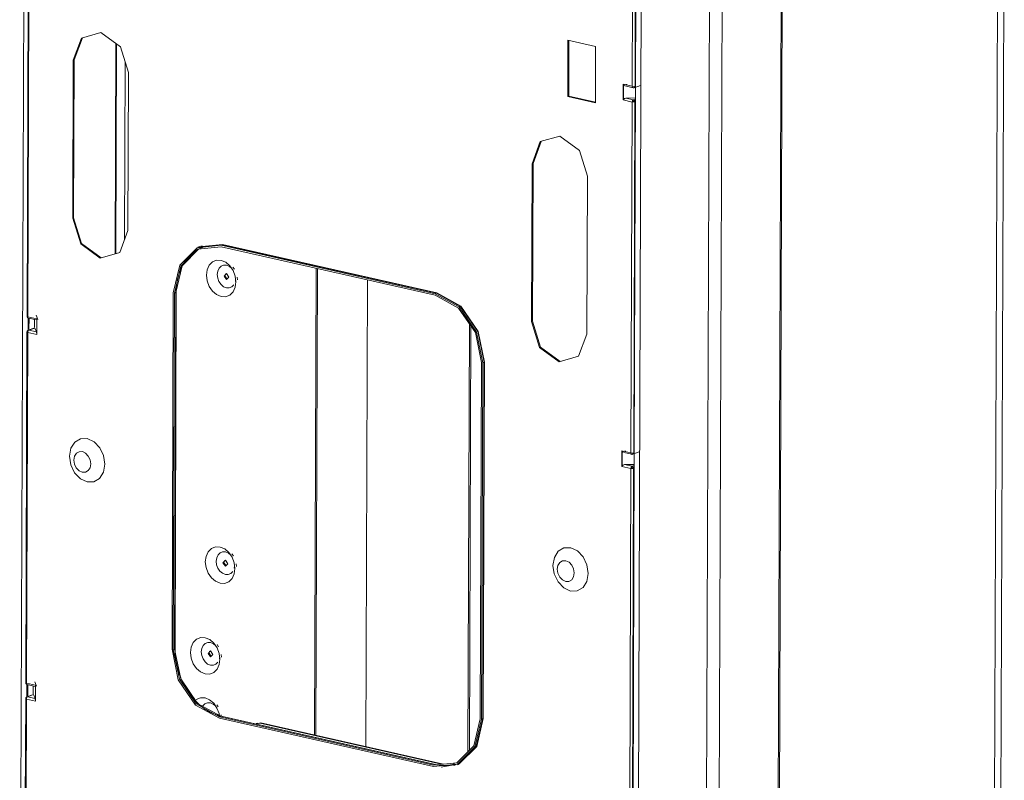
# Model space of a CAD drawing. Header units: millimetres. Extents: x 37142 to 69399, y 2700 to 29257.
# Tile 8 of 85: x 38890 to 39393, y 5698 to 6087. Entities that reach past the tile are written whole.
import ezdxf

# ---------------------------------------------------------------- set-up
doc = ezdxf.new("R2010")
doc.units = ezdxf.units.MM
doc.layers.add('G-XREF-____-OTLN', color=8, linetype='Continuous', lineweight=9)
doc.layers.add('M-EQPM-____-OTLN', color=50, linetype='Continuous', lineweight=20)

# ---------------------------------------------------------------- blocks, each defined once
blk = doc.blocks.new('City Class FR - City Class F_iam-1558930-3D Отопление Left')
at = {"layer": 'G-XREF-____-OTLN'}
for p, q in [((38890.07, 5503.69), (38892.45, 6174.04)), ((39390.35, 5499), (39392.73, 6169.35)), ((39389.49, 6166.75), (39387.11, 5496.4)), ((39278.89, 6129.11), (39276.5, 5457.22)), ((39279.51, 6128.2), (39277.13, 5457.85)), ((38894.46, 6114.49), (38893.83, 5935.39)), ((38894.84, 6114.27), (38894.2, 5935.17)), ((39239.85, 5444.78), (39242.23, 6115.13)), ((39246.34, 5451.13), (39248.71, 6117.26)), ((39204.51, 6052.94), (39204.69, 6102.79)), ((39207.44, 6102.93), (39205.05, 5432.59)), ((39202.8, 6052.82), (39202.97, 6101.58)), ((39204.38, 6101.62), (39204.2, 6052.86)), ((38922.06, 6077.58), (38917.91, 6066.32)), ((38938.84, 5967.21), (38939.22, 6074.62)), ((38939.5, 6074.41), (38939.12, 5967.29)), ((39169.84, 6047.58), (39169.95, 6076.38)), ((39169.95, 6076.38), (39184.05, 6073.19)), ((39170.44, 6076.26), (39170.34, 6047.75)), ((39184.05, 6073.19), (39183.95, 6044.4)), ((38917.12, 5985.52), (38917.41, 6066.14)), ((38917.41, 6066.14), (38917.91, 6066.32)), ((38917.91, 6066.32), (38917.62, 5985.69)), ((38943.94, 6065.18), (38943.61, 5974.51)), ((38945.62, 6059.78), (38945.33, 5979.15)), ((39198.11, 6045.81), (39198.13, 6053.87)), ((39198.13, 6053.87), (39202.8, 6052.82)), ((39198.25, 6046.12), (39198.28, 6053.54)), ((39198.28, 6053.54), (39198.79, 6053.09)), ((39198.81, 6053.73), (39198.45, 6053.56)), ((39199.1, 6052.99), (39203.2, 6052.06)), ((39200.24, 6053.71), (39199.51, 6053.69)), ((39203.42, 6052.08), (39204.51, 6052.46)), ((39203.75, 6052.09), (39207.04, 6053.25)), ((39203.85, 5865.78), (39204.51, 6052.78)), ((39169.84, 6047.58), (39170.34, 6047.75)), ((39183.95, 6044.4), (39169.84, 6047.58)), ((39170.34, 6047.75), (39183.95, 6044.68)), ((39202.77, 6044.76), (39198.11, 6045.81)), ((39204.49, 6046.94), (39199.58, 6046.8)), ((39203.39, 6045.94), (39199.58, 6046.8)), ((39202.13, 5865.65), (39202.77, 6044.76)), ((39204.49, 6046.32), (39203.39, 6045.94)), ((39203.39, 6045.17), (39203.99, 6045.38)), ((39204.17, 6044.8), (39203.54, 5865.69)), ((39156.33, 6024.69), (39152.18, 6013.43)), ((39151.4, 5932.63), (39151.69, 6013.26)), ((39151.69, 6013.26), (39152.18, 6013.43)), ((39152.18, 6013.43), (39151.9, 5932.8)), ((39179.89, 6006.89), (39179.61, 5926.26)), ((38917.62, 5985.69), (38917.12, 5985.52)), ((38992.88, 5971.6), (38993.56, 5971.84)), ((38993.56, 5971.84), (39102.94, 5947.15)), ((39103.07, 5947.38), (38993.69, 5972.08)), ((38981.37, 5970.71), (38981.95, 5971)), ((38983.2, 5971.34), (38982.52, 5971.1)), ((38992.88, 5971.6), (39102.26, 5946.91)), ((38992.88, 5970.83), (39102.26, 5946.14)), ((38994.87, 5956.1), (38995.19, 5957.04)), ((38999.68, 5959.35), (38998.96, 5960.39)), ((39041.38, 5959.88), (39040.53, 5721.55)), ((39042.12, 5959.72), (39041.28, 5721.81)), ((38994.87, 5956.1), (38995.99, 5954.33)), ((39000.3, 5953.97), (39000.17, 5953.16)), ((39001.2, 5954.01), (39001.1, 5955.28)), ((39066.7, 5715.64), (39067.55, 5953.98)), ((38967.84, 5765.34), (38968.48, 5947.33)), ((38968.46, 5765.2), (38969.11, 5947.19)), ((38969.11, 5947.19), (38969.79, 5947.43)), ((38969.79, 5947.43), (38969.15, 5765.44)), ((38969.36, 5765.62), (38970.01, 5947.6)), ((38969.79, 5947.43), (38970, 5947.63)), ((39102.36, 5946.94), (39102.94, 5947.15)), ((38894.2, 5935.17), (38898.87, 5934.12)), ((38894.2, 5935.17), (38894.23, 5934.59)), ((38894.32, 5927.85), (38894.35, 5934.57)), ((38894.4, 5934.47), (38894.5, 5934.44)), ((38894.5, 5934.44), (38898.7, 5933.49)), ((38894.84, 5934.49), (38894.82, 5928.74)), ((38897.66, 5929.74), (38897.68, 5933.76)), ((38899.37, 5933.72), (38898.47, 5935.91)), ((38898.73, 5933.51), (38898.79, 5933.83)), ((38898.79, 5933.83), (38898.77, 5926.41)), ((38898.87, 5934.12), (38898.84, 5926.05)), ((39151.4, 5932.63), (39151.9, 5932.8)), ((38893.8, 5927.33), (38893.16, 5748.22)), ((38894.18, 5927.11), (38893.54, 5748)), ((38894.01, 5927.5), (38893.8, 5927.34)), ((38894.01, 5927.5), (38894.24, 5928.13)), ((38898.84, 5926.05), (38894.18, 5927.11)), ((38897.77, 5929.43), (38894.47, 5928.27)), ((38894.8, 5928.28), (38897.82, 5929.34)), ((38898.61, 5927.42), (38894.8, 5928.28)), ((38898.61, 5927.42), (38897.82, 5929.34)), ((39118.92, 5713.03), (39119.69, 5931.4)), ((39120.43, 5930.32), (39119.66, 5713.77)), ((39125.17, 5729.83), (39125.82, 5911.81)), ((39126.45, 5911.67), (39125.8, 5729.68)), ((39126.45, 5911.67), (39127.13, 5911.91)), ((39127.13, 5911.91), (39126.48, 5729.92)), ((39126.76, 5729.93), (39127.41, 5911.92)), ((39197.44, 5858.64), (39197.47, 5866.71)), ((39197.47, 5866.71), (39202.13, 5865.65)), ((39197.59, 5858.95), (39197.62, 5866.37)), ((39197.62, 5866.37), (39198.13, 5865.92)), ((39198.14, 5866.57), (39197.78, 5866.39)), ((39199.58, 5866.54), (39198.85, 5866.52)), ((39203.09, 5864.93), (39206.38, 5866.08)), ((39198.44, 5865.82), (39202.53, 5864.9)), ((39202.75, 5864.91), (39203.85, 5865.3)), ((39203.18, 5678.61), (39203.85, 5865.61)), ((39202.1, 5857.59), (39197.44, 5858.64)), ((39203.83, 5859.77), (39198.91, 5859.63)), ((39202.73, 5858.77), (39198.91, 5859.63)), ((39201.47, 5678.49), (39202.1, 5857.59)), ((39203.82, 5859.15), (39202.73, 5858.77)), ((39202.73, 5858), (39203.33, 5858.21)), ((39203.51, 5857.63), (39202.87, 5678.53)), ((38999.16, 5812.97), (38998.44, 5814.02)), ((38994.35, 5809.73), (38994.67, 5810.66)), ((38994.35, 5809.73), (38995.47, 5807.95)), ((38999.78, 5807.6), (38999.65, 5806.79)), ((39000.68, 5807.64), (39000.58, 5808.9)), ((38969.15, 5765.44), (38969.36, 5765.65)), ((38991.54, 5766.66), (38990.83, 5767.71)), ((38969.15, 5765.44), (38968.46, 5765.2)), ((38986.74, 5763.41), (38987.05, 5764.35)), ((38987.78, 5761.66), (38986.74, 5763.41)), ((38992.04, 5760.47), (38992.17, 5761.28)), ((38993.06, 5761.33), (38992.97, 5762.59)), ((38893.54, 5748), (38898.2, 5746.95)), ((38893.54, 5748), (38893.57, 5747.42)), ((38893.66, 5740.68), (38893.68, 5747.4)), ((38893.73, 5747.3), (38893.83, 5747.27)), ((38893.83, 5747.27), (38898.04, 5746.32)), ((38894.18, 5747.32), (38894.16, 5741.58)), ((38897, 5742.57), (38897.01, 5746.6)), ((38898.71, 5746.56), (38897.81, 5748.74)), ((38898.07, 5746.35), (38898.13, 5746.66)), ((38898.13, 5746.66), (38898.1, 5739.25)), ((38898.2, 5746.95), (38898.17, 5738.89)), ((38893.35, 5740.33), (38893.36, 5740.51)), ((38897.1, 5742.26), (38893.8, 5741.1)), ((38894.13, 5741.12), (38897.16, 5742.18)), ((38897.95, 5740.26), (38894.13, 5741.12)), ((38897.95, 5740.26), (38897.16, 5742.18)), ((38893.13, 5740.16), (38892.5, 5561.06)), ((38893.51, 5739.94), (38892.87, 5560.83)), ((38893.35, 5740.33), (38893.13, 5740.17)), ((38893.35, 5740.33), (38893.4, 5740.35)), ((38898.17, 5738.89), (38893.51, 5739.94)), ((38991.44, 5735.95), (38990.72, 5736.99)), ((38992.71, 5731.11), (38992.02, 5730.87)), ((38992.02, 5730.87), (39101.41, 5706.18)), ((38993.15, 5730.99), (38992.71, 5731.11)), ((38992.71, 5731.11), (39102.09, 5706.42)), ((38992.92, 5731.07), (38992.86, 5731.88)), ((39102.31, 5706.44), (38992.92, 5731.13)), ((39101.4, 5705.41), (38992.02, 5730.11)), ((39010.42, 5727.17), (39013.26, 5727.71)), ((39011.26, 5727.61), (39010.76, 5727.44)), ((39010.76, 5727.44), (39012.77, 5727.53)), ((39012.77, 5727.53), (39013.26, 5727.71)), ((39012.77, 5727.53), (39105.49, 5706.6)), ((39013.26, 5727.71), (39106.37, 5706.69)), ((39125.8, 5729.68), (39126.48, 5729.92)), ((39102.09, 5706.42), (39101.41, 5706.18)), ((39102.09, 5706.42), (39102.53, 5706.29)), ((39102.09, 5706.42), (39105.32, 5705.96)), ((39113.57, 5706.59), (39105.31, 5705.19)), ((39111.76, 5705.91), (39112.45, 5706.15))]:
    blk.add_line(p, q, dxfattribs=at)
for points in [[(38917.41, 6066.14, 0), (38921.58, 6077.43, 0), (38931.57, 6080.24, 0), (38941.53, 6072.92, 0), (38945.62, 6059.78, 0)], [(39198.28, 6053.54, 0), (39198.2, 6053.7, 0), (39198.13, 6053.87, 0)], [(39204.2, 6052.86, 0), (39203.53, 6052.58, 0), (39202.8, 6052.82, 0)], [(39203.42, 6052.08, 0), (39202.98, 6052.21, 0), (39202.8, 6052.82, 0)], [(39203.24, 6052.05, 0), (39203.27, 6052.05, 0), (39203.3, 6052.05, 0), (39203.34, 6052.04, 0), (39203.37, 6052.04, 0), (39203.4, 6052.04, 0), (39203.43, 6052.04, 0), (39203.46, 6052.04, 0), (39203.49, 6052.04, 0), (39203.52, 6052.04, 0), (39203.56, 6052.05, 0), (39203.59, 6052.05, 0), (39203.62, 6052.06, 0), (39203.65, 6052.07, 0), (39203.69, 6052.07, 0), (39203.7, 6052.08, 0)], [(39204.2, 6052.86, 0), (39203.97, 6052.23, 0), (39203.42, 6052.08, 0)], [(39198.11, 6045.81, 0), (39198.17, 6045.96, 0), (39198.25, 6046.12, 0)], [(39199.58, 6046.8, 0), (39198.77, 6046.6, 0), (39198.25, 6046.12, 0)], [(39202.77, 6044.76, 0), (39202.95, 6045.5, 0), (39203.39, 6045.94, 0)], [(39202.77, 6044.76, 0), (39203.5, 6044.89, 0), (39204.17, 6044.8, 0)], [(39203.39, 6045.17, 0), (39203.33, 6045.07, 0), (39203.27, 6044.93, 0)], [(39203.39, 6045.94, 0), (39203.95, 6045.53, 0), (39204.17, 6044.8, 0)], [(39203.55, 6044.94, 0), (39203.5, 6045.09, 0), (39203.39, 6045.17, 0)], [(39151.69, 6013.26, 0), (39155.86, 6024.54, 0), (39165.85, 6027.35, 0), (39175.81, 6020.04, 0), (39179.89, 6006.89, 0)], [(38945.33, 5979.15, 0), (38941.16, 5967.87, 0), (38931.17, 5965.06, 0), (38921.21, 5972.37, 0), (38917.12, 5985.52, 0)], [(38917.62, 5985.69, 0), (38921.71, 5972.54, 0), (38931.66, 5965.23, 0)], [(38993.69, 5972.08, 0), (38981.45, 5970.82, 0), (38981.09, 5970.64, 0)], [(38981.32, 5970.56, 0), (38981.4, 5970.6, 0), (38993.56, 5971.84, 0)], [(38993.56, 5971.84, 0), (38993.65, 5971.93, 0), (38993.69, 5972.08, 0)], [(38968.48, 5947.33, 0), (38971.79, 5961.47, 0), (38980.72, 5970.36, 0), (38992.88, 5971.6, 0)], [(38969.11, 5947.19, 0), (38972.33, 5960.96, 0), (38981.03, 5969.62, 0), (38992.88, 5970.83, 0)], [(38981.53, 5969.77, 0), (38973.02, 5961.2, 0), (38969.79, 5947.43, 0)], [(38970.01, 5947.6, 0), (38970.03, 5948.76, 0), (38970.1, 5949.91, 0), (38970.19, 5951.05, 0), (38970.33, 5952.17, 0), (38970.5, 5953.27, 0), (38970.72, 5954.36, 0), (38970.96, 5955.42, 0), (38971.25, 5956.46, 0), (38971.56, 5957.48, 0), (38971.92, 5958.48, 0), (38972.31, 5959.44, 0), (38972.73, 5960.38, 0), (38973.18, 5961.29, 0), (38973.67, 5962.16, 0), (38974.18, 5963.01, 0), (38974.73, 5963.82, 0), (38975.3, 5964.59, 0), (38975.91, 5965.33, 0), (38976.54, 5966.03, 0), (38977.19, 5966.69, 0), (38977.88, 5967.31, 0), (38978.58, 5967.9, 0), (38979.31, 5968.44, 0), (38980.06, 5968.94, 0), (38980.83, 5969.39, 0), (38981.62, 5969.81, 0), (38982.42, 5970.18, 0), (38983.25, 5970.51, 0), (38983.47, 5970.58, 0)], [(39000.44, 5952.98, 0), (39000.08, 5955.92, 0), (38999.02, 5958.73, 0), (38997.36, 5961.15, 0), (38995.26, 5962.94, 0), (38992.93, 5963.92, 0), (38990.6, 5963.99, 0), (38988.49, 5963.16, 0), (38986.82, 5961.49, 0), (38985.74, 5959.16, 0), (38985.36, 5956.39, 0)], [(38990.93, 5956.7, 0), (38991.17, 5958.43, 0), (38991.84, 5959.89, 0), (38992.89, 5960.93, 0), (38994.2, 5961.45, 0), (38995.65, 5961.4, 0), (38997.11, 5960.79, 0), (38998.32, 5959.78, 0)], [(38999.42, 5951.4, 0), (38998.38, 5950.36, 0), (38997.06, 5949.84, 0), (38995.61, 5949.88, 0), (38994.16, 5950.49, 0), (38992.85, 5951.61, 0), (38991.81, 5953.12, 0), (38991.15, 5954.88, 0), (38990.93, 5956.7, 0)], [(38996.88, 5955.36, 0), (38995.64, 5957.18, 0), (38994.38, 5955.93, 0)], [(39000.44, 5952.98, 0), (39000.06, 5950.21, 0), (38998.98, 5947.88, 0), (38997.3, 5946.21, 0), (38995.19, 5945.37, 0), (38992.86, 5945.45, 0), (38990.53, 5946.43, 0), (38988.44, 5948.22, 0), (38986.78, 5950.64, 0), (38985.72, 5953.45, 0), (38985.36, 5956.39, 0)], [(38994.38, 5955.93, 0), (38995.63, 5954.11, 0), (38996.88, 5955.36, 0)], [(39102.26, 5946.91, 0), (39114.39, 5940.18, 0), (39123.24, 5927.28, 0), (39126.45, 5911.67, 0)], [(39102.94, 5947.15, 0), (39103.03, 5947.23, 0), (39103.07, 5947.38, 0)], [(39102.94, 5947.15, 0), (39115.08, 5940.42, 0), (39123.93, 5927.52, 0), (39127.13, 5911.91, 0)], [(39127.41, 5911.92, 0), (39124.19, 5927.63, 0), (39115.28, 5940.61, 0), (39103.07, 5947.38, 0)], [(39125.82, 5911.81, 0), (39122.7, 5927.02, 0), (39114.08, 5939.58, 0), (39102.26, 5946.14, 0)], [(38893.83, 5935.39, 0), (38893.83, 5935.36, 0), (38894.2, 5935.17, 0)], [(38893.83, 5935.38, 0), (38893.83, 5935.33, 0), (38893.83, 5935.27, 0), (38893.84, 5935.22, 0), (38893.85, 5935.17, 0), (38893.86, 5935.11, 0), (38893.88, 5935.06, 0), (38893.9, 5935, 0), (38893.93, 5934.95, 0), (38893.95, 5934.9, 0), (38893.98, 5934.85, 0), (38894.02, 5934.8, 0), (38894.05, 5934.75, 0), (38894.09, 5934.71, 0), (38894.13, 5934.67, 0), (38894.17, 5934.63, 0), (38894.21, 5934.59, 0), (38894.26, 5934.56, 0), (38894.3, 5934.53, 0), (38894.35, 5934.51, 0), (38894.39, 5934.49, 0), (38894.41, 5934.48, 0)], [(38898.87, 5934.12, 0), (38898.82, 5933.97, 0), (38898.79, 5933.83, 0)], [(39179.61, 5926.26, 0), (39175.43, 5914.98, 0), (39165.44, 5912.17, 0), (39155.49, 5919.48, 0), (39151.4, 5932.63, 0)], [(39151.9, 5932.8, 0), (39155.98, 5919.65, 0), (39165.94, 5912.34, 0)], [(38894.51, 5928.28, 0), (38894.47, 5928.27, 0), (38894.43, 5928.25, 0), (38894.39, 5928.24, 0), (38894.35, 5928.22, 0), (38894.31, 5928.2, 0), (38894.27, 5928.17, 0), (38894.23, 5928.15, 0), (38894.2, 5928.12, 0), (38894.16, 5928.1, 0), (38894.13, 5928.07, 0), (38894.1, 5928.04, 0), (38894.07, 5928.01, 0), (38894.04, 5927.98, 0), (38894.01, 5927.95, 0), (38893.99, 5927.91, 0), (38893.96, 5927.88, 0), (38893.94, 5927.84, 0), (38893.92, 5927.81, 0), (38893.9, 5927.77, 0), (38893.88, 5927.73, 0), (38893.87, 5927.7, 0), (38893.85, 5927.66, 0), (38893.84, 5927.62, 0), (38893.83, 5927.58, 0), (38893.82, 5927.55, 0), (38893.81, 5927.51, 0), (38893.81, 5927.47, 0), (38893.8, 5927.43, 0), (38893.8, 5927.4, 0), (38893.8, 5927.36, 0), (38893.8, 5927.34, 0)], [(38893.8, 5927.34, 0), (38893.8, 5927.29, 0), (38894.18, 5927.11, 0)], [(38894.8, 5928.28, 0), (38894.21, 5927.88, 0), (38894.18, 5927.11, 0)], [(38898.77, 5926.41, 0), (38898.71, 5927.02, 0), (38898.61, 5927.42, 0)], [(38898.77, 5926.41, 0), (38898.79, 5926.23, 0), (38898.84, 5926.05, 0)], [(39127.13, 5911.91, 0), (39127.26, 5911.93, 0), (39127.41, 5911.92, 0)], [(38915.51, 5863.88, 0), (38916.22, 5867.96, 0), (38918.19, 5871.1, 0), (38921.12, 5872.83, 0), (38924.57, 5872.89, 0), (38928.01, 5871.27, 0), (38930.92, 5868.22, 0), (38932.86, 5864.2, 0), (38933.54, 5859.82, 0)], [(38926.35, 5860.01, 0), (38926.03, 5862.1, 0), (38925.1, 5864.02, 0), (38923.71, 5865.48, 0), (38922.06, 5866.26, 0), (38920.41, 5866.23, 0), (38919.01, 5865.4, 0), (38918.07, 5863.9, 0), (38917.73, 5861.95, 0)], [(39197.62, 5866.37, 0), (39197.54, 5866.53, 0), (39197.47, 5866.71, 0)], [(38915.51, 5863.88, 0), (38916.19, 5859.5, 0), (38918.13, 5855.48, 0), (38921.04, 5852.43, 0), (38924.48, 5850.81, 0), (38927.93, 5850.87, 0), (38930.86, 5852.6, 0), (38932.83, 5855.74, 0), (38933.54, 5859.82, 0)], [(38926.35, 5860.01, 0), (38926.01, 5858.06, 0), (38925.07, 5856.55, 0), (38923.67, 5855.73, 0), (38922.02, 5855.7, 0), (38920.37, 5856.47, 0), (38918.98, 5857.93, 0), (38918.05, 5859.86, 0), (38917.73, 5861.95, 0)], [(39202.13, 5865.65, 0), (39202.87, 5865.41, 0), (39203.54, 5865.69, 0)], [(39202.75, 5864.91, 0), (39202.31, 5865.04, 0), (39202.13, 5865.65, 0)], [(39202.58, 5864.89, 0), (39202.61, 5864.88, 0), (39202.64, 5864.88, 0), (39202.67, 5864.87, 0), (39202.7, 5864.87, 0), (39202.73, 5864.87, 0), (39202.76, 5864.87, 0), (39202.8, 5864.87, 0), (39202.83, 5864.87, 0), (39202.86, 5864.88, 0), (39202.89, 5864.88, 0), (39202.92, 5864.89, 0), (39202.96, 5864.89, 0), (39202.99, 5864.9, 0), (39203.02, 5864.91, 0), (39203.03, 5864.91, 0)], [(39203.54, 5865.69, 0), (39203.31, 5865.07, 0), (39202.75, 5864.91, 0)], [(39197.44, 5858.64, 0), (39197.51, 5858.8, 0), (39197.59, 5858.95, 0)], [(39198.91, 5859.63, 0), (39198.1, 5859.43, 0), (39197.59, 5858.95, 0)], [(39202.1, 5857.59, 0), (39202.29, 5858.33, 0), (39202.73, 5858.77, 0)], [(39202.1, 5857.59, 0), (39202.84, 5857.72, 0), (39203.51, 5857.63, 0)], [(39202.73, 5858, 0), (39202.67, 5857.91, 0), (39202.6, 5857.77, 0)], [(39202.73, 5858.77, 0), (39203.28, 5858.36, 0), (39203.51, 5857.63, 0)], [(39202.88, 5857.77, 0), (39202.84, 5857.92, 0), (39202.73, 5858, 0)], [(38999.92, 5806.61, 0), (38999.56, 5809.54, 0), (38998.5, 5812.36, 0), (38996.84, 5814.78, 0), (38994.74, 5816.57, 0), (38992.41, 5817.55, 0), (38990.08, 5817.62, 0), (38987.97, 5816.78, 0), (38986.3, 5815.12, 0), (38985.22, 5812.78, 0), (38984.84, 5810.01, 0)], [(39180.35, 5804.1, 0), (39179.68, 5808.48, 0), (39177.74, 5812.5, 0), (39174.83, 5815.55, 0), (39171.38, 5817.17, 0), (39167.93, 5817.11, 0), (39165, 5815.38, 0), (39163.03, 5812.24, 0), (39162.33, 5808.17, 0)], [(38990.41, 5810.33, 0), (38990.65, 5812.06, 0), (38991.32, 5813.51, 0), (38992.37, 5814.55, 0), (38993.68, 5815.07, 0), (38995.13, 5815.03, 0), (38996.59, 5814.42, 0), (38997.8, 5813.4, 0)], [(38996.36, 5808.99, 0), (38995.12, 5810.8, 0), (38993.86, 5809.55, 0)], [(38999.92, 5806.61, 0), (38999.54, 5803.84, 0), (38998.46, 5801.5, 0), (38996.78, 5799.84, 0), (38994.67, 5799, 0), (38992.34, 5799.07, 0), (38990.01, 5800.05, 0), (38987.92, 5801.84, 0), (38986.26, 5804.26, 0), (38985.2, 5807.08, 0), (38984.84, 5810.01, 0)], [(38998.9, 5805.02, 0), (38997.86, 5803.98, 0), (38996.54, 5803.46, 0), (38995.09, 5803.51, 0), (38993.64, 5804.12, 0), (38992.33, 5805.23, 0), (38991.29, 5806.74, 0), (38990.63, 5808.5, 0), (38990.41, 5810.33, 0)], [(38993.86, 5809.55, 0), (38995.11, 5807.73, 0), (38996.36, 5808.99, 0)], [(39180.35, 5804.1, 0), (39179.64, 5800.02, 0), (39177.68, 5796.88, 0), (39174.74, 5795.15, 0), (39171.29, 5795.09, 0), (39167.85, 5796.71, 0), (39164.94, 5799.76, 0), (39163, 5803.78, 0), (39162.33, 5808.17, 0)], [(39164.54, 5806.23, 0), (39164.88, 5808.18, 0), (39165.82, 5809.68, 0), (39167.22, 5810.51, 0), (39168.87, 5810.54, 0), (39170.52, 5809.77, 0), (39171.91, 5808.31, 0), (39172.84, 5806.39, 0), (39173.16, 5804.29, 0)], [(39164.54, 5806.23, 0), (39164.87, 5804.13, 0), (39165.8, 5802.21, 0), (39167.19, 5800.75, 0), (39168.84, 5799.98, 0), (39170.49, 5800.01, 0), (39171.89, 5800.84, 0), (39172.83, 5802.34, 0), (39173.16, 5804.29, 0)], [(38992.3, 5760.3, 0), (38991.95, 5763.23, 0), (38990.88, 5766.05, 0), (38989.22, 5768.47, 0), (38987.13, 5770.26, 0), (38984.8, 5771.23, 0), (38982.47, 5771.31, 0), (38980.36, 5770.47, 0), (38978.68, 5768.81, 0), (38977.6, 5766.47, 0), (38977.22, 5763.7, 0)], [(38992.92, 5731.13, 0), (38991.99, 5731.36, 0), (38991.06, 5731.64, 0), (38990.13, 5731.97, 0), (38989.2, 5732.34, 0), (38988.28, 5732.75, 0), (38987.36, 5733.21, 0), (38986.45, 5733.71, 0), (38985.55, 5734.26, 0), (38984.67, 5734.84, 0), (38983.79, 5735.47, 0), (38982.93, 5736.14, 0), (38982.08, 5736.84, 0), (38981.25, 5737.59, 0), (38980.44, 5738.37, 0), (38979.65, 5739.18, 0), (38978.88, 5740.04, 0), (38978.13, 5740.92, 0), (38977.41, 5741.83, 0), (38976.71, 5742.78, 0), (38976.03, 5743.75, 0), (38975.38, 5744.75, 0), (38974.77, 5745.78, 0), (38974.18, 5746.83, 0), (38973.62, 5747.9, 0), (38973.09, 5748.99, 0), (38972.59, 5750.09, 0), (38972.13, 5751.22, 0), (38971.7, 5752.36, 0), (38971.31, 5753.51, 0), (38970.95, 5754.67, 0), (38970.62, 5755.85, 0), (38970.34, 5757.02, 0), (38970.08, 5758.21, 0), (38969.87, 5759.39, 0), (38969.69, 5760.58, 0), (38969.55, 5761.77, 0), (38969.45, 5762.95, 0), (38969.39, 5764.13, 0), (38969.37, 5765.3, 0), (38969.36, 5765.62, 0)], [(38982.8, 5764.02, 0), (38983.03, 5765.75, 0), (38983.71, 5767.2, 0), (38984.75, 5768.24, 0), (38986.07, 5768.76, 0), (38987.52, 5768.72, 0), (38988.97, 5768.11, 0), (38990.19, 5767.09, 0)], [(38992.02, 5730.11, 0), (38979.89, 5736.83, 0), (38971.04, 5749.73, 0), (38967.84, 5765.34, 0)], [(38992.02, 5730.87, 0), (38980.21, 5737.43, 0), (38971.58, 5749.99, 0), (38968.46, 5765.2, 0)], [(38969.15, 5765.44, 0), (38972.27, 5750.23, 0), (38980.89, 5737.67, 0), (38992.71, 5731.11, 0)], [(38992.3, 5760.3, 0), (38991.92, 5757.52, 0), (38990.84, 5755.19, 0), (38989.17, 5753.53, 0), (38987.06, 5752.69, 0), (38984.73, 5752.76, 0), (38982.4, 5753.74, 0), (38980.3, 5755.53, 0), (38978.64, 5757.95, 0), (38977.58, 5760.77, 0), (38977.22, 5763.7, 0)], [(38982.8, 5764.02, 0), (38983.02, 5762.19, 0), (38983.68, 5760.43, 0), (38984.72, 5758.92, 0), (38986.02, 5757.81, 0), (38987.47, 5757.2, 0), (38988.93, 5757.15, 0), (38990.24, 5757.67, 0), (38991.29, 5758.71, 0)], [(38988.75, 5762.67, 0), (38987.5, 5764.49, 0), (38986.24, 5763.24, 0)], [(38986.24, 5763.24, 0), (38987.49, 5761.42, 0), (38988.75, 5762.67, 0)], [(38893.16, 5748.22, 0), (38893.17, 5748.19, 0), (38893.54, 5748, 0)], [(38893.16, 5748.21, 0), (38893.16, 5748.16, 0), (38893.17, 5748.11, 0), (38893.17, 5748.05, 0), (38893.18, 5748, 0), (38893.2, 5747.94, 0), (38893.22, 5747.89, 0), (38893.24, 5747.84, 0), (38893.26, 5747.78, 0), (38893.29, 5747.73, 0), (38893.32, 5747.68, 0), (38893.35, 5747.63, 0), (38893.39, 5747.59, 0), (38893.42, 5747.54, 0), (38893.46, 5747.5, 0), (38893.51, 5747.46, 0), (38893.55, 5747.43, 0), (38893.59, 5747.4, 0), (38893.64, 5747.37, 0), (38893.68, 5747.34, 0), (38893.73, 5747.32, 0), (38893.74, 5747.31, 0)], [(38898.2, 5746.95, 0), (38898.15, 5746.8, 0), (38898.13, 5746.66, 0)], [(38893.84, 5741.11, 0), (38893.8, 5741.1, 0), (38893.76, 5741.09, 0), (38893.72, 5741.07, 0), (38893.68, 5741.05, 0), (38893.64, 5741.03, 0), (38893.6, 5741.01, 0), (38893.57, 5740.98, 0), (38893.53, 5740.96, 0), (38893.5, 5740.93, 0), (38893.47, 5740.9, 0), (38893.43, 5740.87, 0), (38893.4, 5740.84, 0), (38893.38, 5740.81, 0), (38893.35, 5740.78, 0), (38893.32, 5740.74, 0), (38893.3, 5740.71, 0), (38893.28, 5740.68, 0), (38893.26, 5740.64, 0), (38893.24, 5740.6, 0), (38893.22, 5740.57, 0), (38893.2, 5740.53, 0), (38893.19, 5740.49, 0), (38893.18, 5740.46, 0), (38893.17, 5740.42, 0), (38893.16, 5740.38, 0), (38893.15, 5740.34, 0), (38893.14, 5740.3, 0), (38893.14, 5740.27, 0), (38893.13, 5740.23, 0), (38893.13, 5740.19, 0), (38893.13, 5740.17, 0)], [(38894.13, 5741.12, 0), (38893.54, 5740.72, 0), (38893.51, 5739.94, 0)], [(38992.06, 5731.42, 0), (38991.84, 5732.51, 0), (38990.78, 5735.33, 0), (38989.11, 5737.75, 0), (38987.02, 5739.54, 0), (38984.69, 5740.52, 0), (38982.36, 5740.59, 0), (38980.25, 5739.76, 0)], [(38893.13, 5740.17, 0), (38893.14, 5740.13, 0), (38893.51, 5739.94, 0)], [(38898.1, 5739.25, 0), (38898.04, 5739.85, 0), (38897.95, 5740.26, 0)], [(38898.1, 5739.25, 0), (38898.12, 5739.06, 0), (38898.17, 5738.89, 0)], [(38983.6, 5736.49, 0), (38984.64, 5737.53, 0), (38985.96, 5738.05, 0), (38987.41, 5738, 0), (38988.86, 5737.39, 0), (38990.08, 5736.38, 0)], [(39125.8, 5729.68, 0), (39122.49, 5715.54, 0), (39113.56, 5706.66, 0), (39101.4, 5705.41, 0)], [(39101.41, 5706.18, 0), (39113.25, 5707.39, 0), (39121.95, 5716.05, 0), (39125.17, 5729.83, 0)], [(39113.64, 5706.39, 0), (39114.45, 5706.76, 0), (39123.43, 5715.7, 0), (39126.76, 5729.93, 0)], [(39126.48, 5729.92, 0), (39123.18, 5715.78, 0), (39114.25, 5706.9, 0)], [(39126.48, 5729.92, 0), (39126.62, 5729.94, 0), (39126.76, 5729.93, 0)], [(39112.18, 5706.91, 0), (39111.34, 5706.64, 0), (39110.48, 5706.41, 0), (39109.61, 5706.23, 0), (39108.73, 5706.09, 0), (39107.83, 5706, 0), (39106.93, 5705.96, 0), (39106.01, 5705.96, 0), (39105.1, 5706.01, 0), (39104.17, 5706.11, 0), (39103.24, 5706.25, 0), (39102.31, 5706.44, 0), (39102.31, 5706.44, 0)]]:
    blk.add_polyline3d(points, dxfattribs=at)
blk = doc.blocks.new('City Class FR - City Class 25 FR-1559149-3D Отопление Left')
blk.add_blockref('City Class FR - City Class F_iam-1558930-3D Отопление Left', (0, 0))

msp = doc.modelspace()

# ---------------------------------------------------------------- block references
at = {"layer": 'M-EQPM-____-OTLN'}
msp.add_blockref('City Class FR - City Class 25 FR-1559149-3D Отопление Left', (0, 0), dxfattribs=at)

doc.saveas('drawing.dxf')
